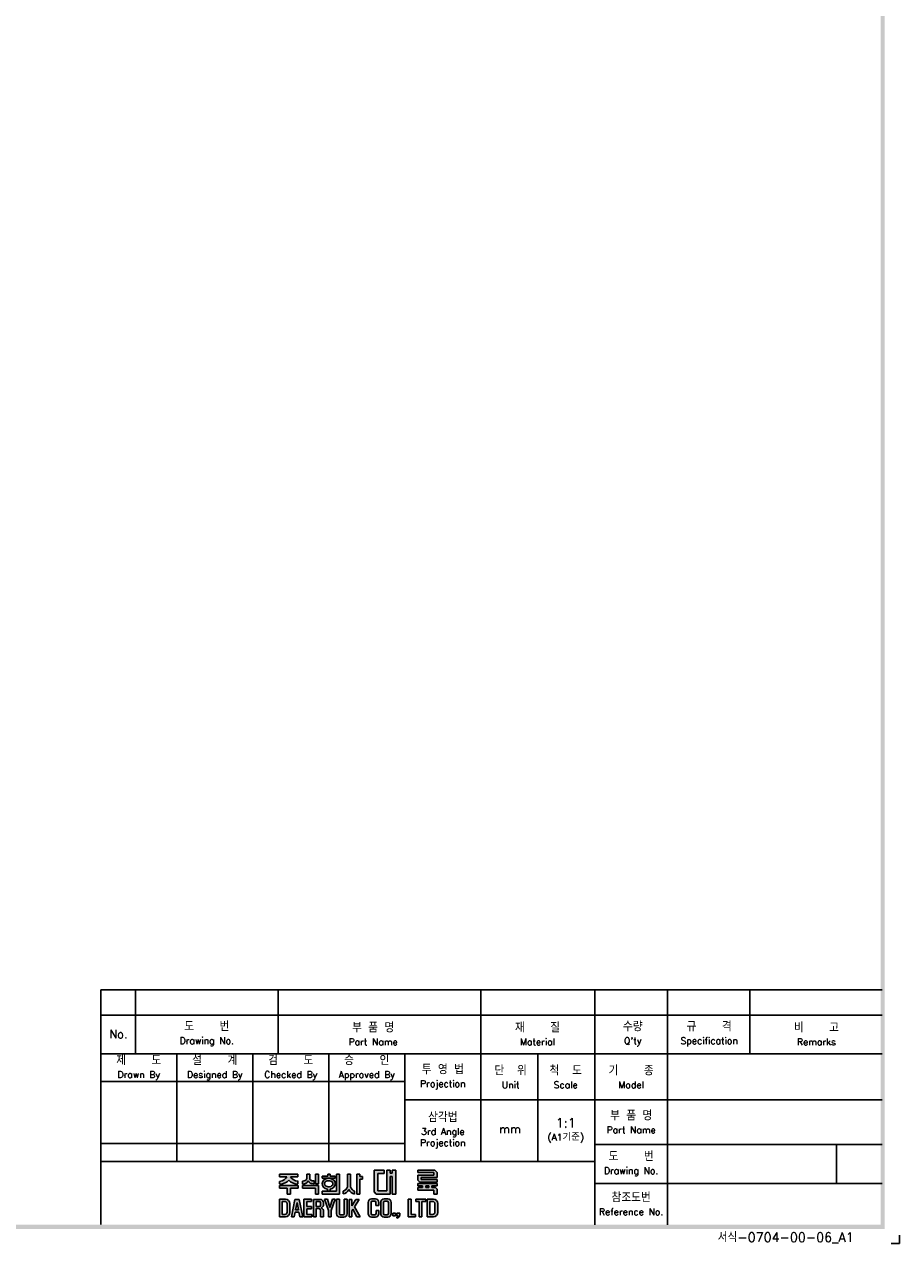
# Model space of a CAD drawing. Extents: x 1012 to 2710, y -907 to 1751.
# Tile 16 of 19: x 2254 to 2668, y 589 to 1167. Entities that reach past the tile are written whole.
import ezdxf

# ---------------------------------------------------------------- set-up
doc = ezdxf.new("R2010")
doc.units = 0
doc.header["$LTSCALE"] = 3
doc.header["$MEASUREMENT"] = 0
for name, color, linetype in [('di', 3, 'CONTINUOUS'), ('dimtaxt', 3, 'CONTINUOUS'), ('dwg', 7, 'CONTINUOUS')]:
    doc.layers.add(name, color=color, linetype=linetype)
doc.styles.get("Standard").update_dxf_attribs({"font": 'romans.shx', "height": 4, "bigfont": 'ghs.shx'})

# ---------------------------------------------------------------- blocks, each defined once
blk = doc.blocks.new('도면서식 A1')
at = {"layer": 'di', "insert": (780.92, -2.61), "char_height": 2.2, "width": 38.8706, "attachment_point": 4}
blk.add_mtext('서식-0704-00-06_A1', dxfattribs=at)
blk = doc.blocks.new('대륙')
at = {"layer": 'dimtaxt'}
h = blk.add_hatch(color=256, dxfattribs=at)
edge = h.paths.add_edge_path()
edge.add_line((51.99, 12.18), (47.65, 12.18))
edge.add_line((47.65, 12.18), (47.65, 11.59))
edge.add_line((47.65, 11.59), (49.36, 11.59))
edge.add_ellipse((47.48, 11.55), major_axis=(1.89, 0.39), ratio=0.576936, start_angle=268.0794, end_angle=342.4305, ccw=False)
edge.add_line((47.64, 10.44), (47.64, 9.87))
edge.add_ellipse((47.59, 11.36), major_axis=(2.46, 0), ratio=0.608939, start_angle=-88.7913, end_angle=-24.3158)
edge.add_ellipse((52.06, 11.36), major_axis=(-2.46, 0), ratio=0.608939, start_angle=384.3158, end_angle=448.3061)
edge.add_line((51.99, 9.87), (51.99, 10.51))
edge.add_ellipse((52.11, 11.62), major_axis=(-1.91, 0.31), ratio=0.577613, start_angle=17.5125, end_angle=91.8636, ccw=False)
edge.add_line((50.24, 11.59), (51.99, 11.59))
edge.add_line((51.99, 11.59), (51.99, 12.18))
h.paths.add_polyline_path([(52, 9.48), (47.64, 9.48), (47.64, 8.87), (49.46, 8.87), (49.46, 7.49), (50.19, 7.49), (50.19, 8.88), (52, 8.88)])
edge = h.paths.add_edge_path()
edge.add_arc((55.25, 11.18), 0.45, 180, 220.7047, ccw=False)
edge.add_line((54.8, 11.18), (54.8, 12.18))
edge.add_line((54.8, 12.18), (54.06, 12.18))
edge.add_line((54.06, 12.18), (54.06, 11.18))
edge.add_arc((53.61, 11.18), 0.45, 319.2953, 360, ccw=False)
edge.add_spline(control_points=[(53.95, 10.89), (53.94, 10.88), (53.93, 10.87), (53.83, 10.76), (53.7, 10.68), (53.03, 10.51)], knot_values=[3.761053, 3.761053, 3.761053, 3.761053, 3.807132, 3.807132, 4.298097, 4.298097, 4.298097, 4.298097], degree=3, periodic=0)
edge.add_line((53.03, 10.51), (53.03, 9.85))
edge.add_spline(control_points=[(53.03, 9.85), (53.05, 9.85), (53.06, 9.85), (53.74, 9.96), (53.94, 10.08), (54.15, 10.22), (54.2, 10.3), (54.43, 10.6)], knot_values=[3.495949, 3.495949, 3.495949, 3.495949, 3.524444, 3.524444, 4.06832, 4.06832, 4.379503, 4.379503, 4.379503, 4.379503], degree=3, periodic=0)
edge.add_spline(control_points=[(54.43, 10.6), (54.65, 10.3), (54.71, 10.22), (54.92, 10.08), (55.12, 9.96), (55.75, 9.88), (55.78, 9.87), (55.8, 9.86)], knot_values=[3.495949, 3.495949, 3.495949, 3.495949, 3.807132, 3.807132, 4.351008, 4.351008, 4.402945, 4.402945, 4.402945, 4.402945], degree=3, periodic=0)
edge.add_line((55.8, 9.86), (55.8, 10.59))
edge.add_spline(control_points=[(55.8, 10.59), (55.78, 10.59), (55.76, 10.6), (55.19, 10.66), (55.03, 10.75), (54.92, 10.87), (54.91, 10.88), (54.91, 10.89)], knot_values=[3.761053, 3.761053, 3.761053, 3.761053, 3.81299, 3.81299, 4.356866, 4.356866, 4.402945, 4.402945, 4.402945, 4.402945], degree=3, periodic=0)
h.paths.add_polyline_path([(56.82, 9.48), (53.03, 9.48), (53.03, 8.87), (56.1, 8.87), (56.1, 7.49), (56.82, 7.49)])
h.paths.add_polyline_path([(56.82, 12.19), (56.1, 12.19), (56.1, 9.87), (56.82, 9.87)])
h.paths.add_polyline_path([(60.76, 11.76), (59.58, 11.76), (59.58, 12.19), (59.05, 12.19), (59.05, 11.76), (57.74, 11.76), (57.74, 11.21), (60.76, 11.21)])
edge = h.paths.add_edge_path()
edge.add_ellipse((59.26, 9.92), major_axis=(-1.56, 0), ratio=0.830145, start_angle=101.7462, end_angle=265.4383)
edge.add_line((59.38, 11.21), (59.13, 11.21))
edge.add_ellipse((59.26, 9.92), major_axis=(1.56, 0), ratio=0.830145, start_angle=94.5617, end_angle=259.6787)
edge.add_line((58.98, 8.65), (58.98, 8.2))
edge.add_line((58.98, 8.2), (59.58, 8.2))
edge.add_line((59.58, 8.2), (59.58, 8.65))
edge = h.paths.add_edge_path(flags=16)
edge.add_spline(control_points=[(60.26, 9.92), (60.26, 10.03), (60.22, 10.15), (60.06, 10.37), (59.93, 10.48), (59.59, 10.63), (59.39, 10.66), (58.99, 10.64), (58.8, 10.59), (58.5, 10.41), (58.39, 10.3), (58.27, 10.07), (58.25, 9.96), (58.28, 9.73), (58.34, 9.62), (58.54, 9.4), (58.69, 9.3), (59.06, 9.19), (59.26, 9.17), (59.65, 9.23), (59.83, 9.31), (60.09, 9.5), (60.18, 9.62), (60.25, 9.8), (60.26, 9.86), (60.26, 9.92)], knot_values=[0, 0, 0, 0, 0.543876, 0.543876, 1.087752, 1.087752, 1.631628, 1.631628, 2.175504, 2.175504, 2.71938, 2.71938, 3.263256, 3.263256, 3.807132, 3.807132, 4.351008, 4.351008, 4.894884, 4.894884, 5.43876, 5.43876, 5.982636, 5.982636, 6.283185, 6.283185, 6.283185, 6.283185], degree=3, periodic=0)
for points in [[(61.83, 12.19), (61.11, 12.19), (61.11, 8.2), (57.74, 8.2), (57.74, 7.47), (61.11, 7.47), (61.83, 7.47)], [(70.89, 12.38), (72.38, 12.38), (72.38, 13.12), (70.01, 13.12), (70.01, 8), (70.53, 7.49), (73.84, 7.49), (73.84, 11.66), (74.29, 11.66), (74.29, 7.49), (75.14, 7.49), (75.14, 13.12), (74.29, 13.12), (74.29, 12.42), (73.84, 12.42), (73.84, 13.12), (73.01, 13.12), (73.01, 8.23), (70.89, 8.23)]]:
    blk.add_hatch(color=256, dxfattribs=at).paths.add_polyline_path(points)
h = blk.add_hatch(color=256, dxfattribs=at)
edge = h.paths.add_edge_path()
edge.add_line((64.41, 12.18), (63.7, 12.18))
edge.add_line((63.7, 12.18), (63.7, 9.23))
edge.add_ellipse((62.86, 9.12), major_axis=(0.66, 0.841), ratio=0.672815, start_angle=218.7862, end_angle=304.0863, ccw=False)
edge.add_line((62.7, 8.19), (62.7, 7.51))
edge.add_ellipse((63.11, 8.54), major_axis=(0.964, 0.919), ratio=0.540942, start_angle=220.7961, end_angle=301.7505)
edge.add_ellipse((64.93, 8.53), major_axis=(-0.866, 0.919), ratio=0.569913, start_angle=58.7442, end_angle=145.288)
edge.add_line((65.35, 7.49), (65.35, 8.17))
edge.add_ellipse((65.18, 9.26), major_axis=(-0.67, 1.07), ratio=0.576723, start_angle=74.3826, end_angle=142.9847, ccw=False)
edge.add_line((64.41, 9.18), (64.41, 12.18))
h.paths.add_polyline_path([(66.65, 10.99), (67.26, 10.99), (67.26, 11.63), (66.64, 11.63), (66.64, 12.18), (65.92, 12.18), (65.92, 7.49), (66.65, 7.49)])
h = blk.add_hatch(color=256, dxfattribs=at)
h.paths.add_polyline_path([(84.17, 12.56), (84.17, 11.99), (80.38, 11.99), (80.38, 10.74), (80.81, 10.32), (84.92, 10.32), (84.92, 10.92), (81.19, 10.92), (81.19, 11.44), (84.92, 11.44), (84.92, 12.6), (84.39, 13.12), (80.36, 13.12), (80.36, 12.56)])
h.paths.add_polyline_path([(83.7, 9.41), (84.92, 9.41), (84.92, 9.97), (80.36, 9.97), (80.36, 9.41), (81.48, 9.41), (81.48, 9.04), (80.35, 9.04), (80.35, 8.42), (84.18, 8.42), (84.18, 7.49), (84.92, 7.49), (84.92, 8.64), (84.52, 9.04), (83.7, 9.04)])
h.paths.add_polyline_path([(83, 9.41), (82.23, 9.41), (82.23, 9.04), (83, 9.04)], flags=17)
h = blk.add_hatch(color=256, dxfattribs=at)
h.paths.add_polyline_path([(47.58, 6.25), (47.58, 2.12), (49.06, 2.12, 0.414214), (50.06, 3.12), (50.06, 5.25, 0.414214), (49.06, 6.25)])
h.paths.add_polyline_path([(48.9, 5.73, -0.414214), (49.4, 5.23), (49.4, 3.16, -0.414214), (48.9, 2.66), (48.23, 2.66), (48.23, 5.73)], flags=16)
h.paths.add_polyline_path([(50.42, 2.11), (51.1, 2.11), (51.31, 3.17), (52.21, 3.17), (52.42, 2.11), (53.1, 2.11), (52.25, 6.23), (51.27, 6.23)])
h.paths.add_polyline_path([(51.77, 5.49), (52.09, 3.74), (51.43, 3.74)], flags=16)
h.paths.add_polyline_path([(53.4, 2.11), (55.25, 2.11), (55.25, 2.66), (54.07, 2.66), (54.07, 3.99), (55.15, 3.99), (55.15, 4.52), (54.06, 4.52), (54.06, 5.7), (55.21, 5.7), (55.21, 6.25), (53.4, 6.25)])
h.paths.add_polyline_path([(55.67, 2.12), (56.33, 2.12), (56.33, 4.05), (56.93, 4.05, -0.414214), (57.33, 3.65), (57.33, 2.12), (58.02, 2.12), (58.02, 3.65, 0.276846), (57.45, 4.24, 0.25864), (58.02, 4.77), (58.02, 5.43, 0.414214), (57.22, 6.23), (55.67, 6.23)])
h.paths.add_polyline_path([(56.33, 5.71), (57.04, 5.71, -0.414214), (57.34, 5.41), (57.34, 4.86, -0.414214), (57.04, 4.56), (56.33, 4.56)], flags=16)
h.paths.add_polyline_path([(59.2, 3.57), (59.2, 2.11), (59.85, 2.11), (59.85, 3.58), (60.8, 6.24), (60.13, 6.24), (59.53, 4.27), (58.97, 6.24), (58.28, 6.24)])
h.paths.add_polyline_path([(61.13, 2.78, 0.414214), (61.88, 2.03), (62.85, 2.03, 0.414214), (63.6, 2.78), (63.6, 6.24), (62.93, 6.24), (62.93, 2.84, -0.414214), (62.68, 2.59), (62.07, 2.59, -0.414214), (61.82, 2.84), (61.82, 6.24), (61.13, 6.24)])
h.paths.add_polyline_path([(64.11, 2.12), (64.77, 2.12), (64.77, 3.42), (64.98, 3.87), (65.9, 2.12), (66.68, 2.12), (65.38, 4.46), (66.48, 6.23), (65.69, 6.23), (64.76, 4.66), (64.76, 6.23), (64.11, 6.23)])
h.paths.add_polyline_path([(68.62, 2.84, 0.414214), (69.42, 2.04), (70.32, 2.04, 0.414214), (71.12, 2.84), (71.12, 3.62), (70.47, 3.62), (70.47, 2.85, -0.414214), (70.17, 2.55), (69.58, 2.55, -0.414214), (69.28, 2.85), (69.28, 5.49, -0.414214), (69.58, 5.79), (70.16, 5.79, -0.414214), (70.46, 5.49), (70.46, 4.76), (71.12, 4.76), (71.12, 5.52, 0.414214), (70.32, 6.32), (69.42, 6.32, 0.414214), (68.62, 5.52)])
h.paths.add_polyline_path([(71.57, 2.84, 0.414214), (72.37, 2.04), (73.25, 2.04, 0.414214), (74.05, 2.84), (74.05, 5.52, 0.414214), (73.25, 6.32), (72.37, 6.32, 0.414214), (71.57, 5.52)])
h.paths.add_polyline_path([(72.23, 5.5, -0.414214), (72.53, 5.8), (73.09, 5.8, -0.414214), (73.39, 5.5), (73.39, 2.85, -0.414214), (73.09, 2.55), (72.53, 2.55, -0.414214), (72.23, 2.85)], flags=16)
h.paths.add_polyline_path([(74.42, 2.34), (75.05, 2.34), (75.05, 2.98), (74.42, 2.98)])
h.paths.add_polyline_path([(75.76, 2.34, -0.316213), (75.39, 2.07), (75.39, 1.77, 0.409412), (76.08, 2.47), (76.08, 2.98), (75.39, 2.98), (75.39, 2.34)])
h.paths.add_polyline_path([(78.08, 2.12), (79.79, 2.12), (79.79, 2.67), (78.75, 2.67), (78.75, 6.24), (78.08, 6.24)])
h.paths.add_polyline_path([(80.68, 2.12), (81.35, 2.12), (81.35, 5.7), (82.27, 5.7), (82.27, 6.24), (79.92, 6.24), (79.92, 5.7), (80.68, 5.7)])
h.paths.add_polyline_path([(82.59, 2.13), (84.07, 2.13, 0.414214), (85.07, 3.13), (85.07, 5.24, 0.414214), (84.07, 6.24), (82.59, 6.24)])
h.paths.add_polyline_path([(83.24, 5.73), (83.9, 5.73, -0.414214), (84.4, 5.23), (84.4, 3.15, -0.414214), (83.9, 2.65), (83.24, 2.65)], flags=16)
for p, q in [((47.65, 12.18), (51.99, 12.18)), ((47.65, 12.18), (47.65, 11.59)), ((47.65, 11.59), (49.36, 11.59)), ((51.99, 11.59), (50.24, 11.59)), ((51.99, 12.18), (51.99, 11.59)), ((54.06, 12.18), (54.8, 12.18)), ((54.06, 12.18), (54.06, 11.18)), ((54.8, 12.18), (54.8, 11.18)), ((56.82, 12.19), (56.1, 12.19)), ((56.1, 12.19), (56.1, 9.87)), ((56.82, 12.19), (56.82, 9.87)), ((57.74, 11.76), (59.05, 11.76)), ((57.74, 11.21), (57.74, 11.76)), ((59.05, 11.76), (59.05, 12.19)), ((59.05, 12.19), (59.58, 12.19)), ((59.58, 12.19), (59.58, 11.76)), ((59.58, 11.76), (60.76, 11.76)), ((60.76, 11.76), (60.76, 11.21)), ((61.11, 12.19), (61.11, 8.2)), ((61.83, 12.19), (61.11, 12.19)), ((61.83, 7.47), (61.83, 12.19)), ((63.7, 12.18), (64.41, 12.18)), ((63.7, 12.18), (63.7, 9.23)), ((64.41, 12.18), (64.41, 9.18)), ((65.92, 7.49), (65.92, 12.18)), ((65.92, 12.18), (66.64, 12.18)), ((66.64, 12.18), (66.64, 11.63)), ((66.64, 11.63), (67.26, 11.63)), ((67.26, 11.63), (67.26, 10.99)), ((70.01, 13.12), (70.01, 8)), ((70.01, 13.12), (72.38, 13.12)), ((70.89, 12.38), (70.89, 8.23)), ((70.89, 12.38), (72.38, 12.38)), ((72.38, 13.12), (72.38, 12.38)), ((73.01, 13.12), (73.01, 8.23)), ((73.01, 13.12), (73.84, 13.12)), ((73.84, 13.12), (73.84, 12.42)), ((73.84, 12.42), (74.29, 12.42)), ((73.84, 11.66), (73.84, 7.49)), ((73.84, 11.66), (74.29, 11.66)), ((74.29, 13.12), (75.14, 13.12)), ((74.29, 13.12), (74.29, 12.42)), ((74.29, 11.66), (74.29, 7.49)), ((75.14, 13.12), (75.14, 7.49)), ((80.36, 13.12), (84.39, 13.12)), ((80.36, 12.56), (80.36, 13.12)), ((80.36, 12.56), (84.17, 12.56)), ((80.38, 11.99), (84.17, 11.99)), ((80.38, 11.99), (80.38, 10.74)), ((84.17, 12.56), (84.17, 11.99)), ((84.92, 12.6), (84.39, 13.12)), ((84.92, 12.6), (84.92, 11.44)), ((47.64, 10.44), (47.64, 9.87)), ((47.64, 9.48), (52, 9.48)), ((47.64, 8.87), (47.64, 9.48)), ((49.46, 8.87), (47.64, 8.87)), ((49.46, 7.49), (49.46, 8.87)), ((50.19, 8.88), (50.19, 7.49)), ((52, 8.88), (50.19, 8.88)), ((51.99, 10.51), (51.99, 9.87)), ((52, 9.48), (52, 8.88)), ((53.03, 9.85), (53.03, 10.51)), ((53.03, 9.48), (56.82, 9.48)), ((53.03, 8.87), (53.03, 9.48)), ((56.1, 8.87), (53.03, 8.87)), ((55.8, 9.86), (55.8, 10.59)), ((56.82, 9.87), (56.1, 9.87)), ((56.1, 7.49), (56.1, 8.87)), ((56.82, 9.48), (56.82, 7.49)), ((60.76, 11.21), (57.74, 11.21)), ((66.65, 10.99), (66.65, 7.49)), ((67.26, 10.99), (66.65, 10.99)), ((80.35, 9.04), (81.48, 9.04)), ((80.35, 9.04), (80.35, 8.42)), ((80.36, 9.97), (84.92, 9.97)), ((80.36, 9.97), (80.36, 9.41)), ((80.36, 9.41), (81.48, 9.41)), ((80.81, 10.32), (80.38, 10.74)), ((80.81, 10.32), (84.92, 10.32)), ((81.19, 11.44), (84.92, 11.44)), ((81.19, 11.44), (81.19, 10.92)), ((81.19, 10.92), (84.92, 10.92)), ((81.48, 9.41), (81.48, 9.04)), ((82.23, 9.41), (83, 9.41)), ((82.23, 9.41), (82.23, 9.04)), ((82.23, 9.04), (83, 9.04)), ((83, 9.41), (83, 9.04)), ((83.7, 9.41), (84.92, 9.41)), ((83.7, 9.41), (83.7, 9.04)), ((83.7, 9.04), (84.52, 9.04)), ((84.92, 8.64), (84.52, 9.04)), ((84.92, 10.92), (84.92, 10.32)), ((84.92, 9.97), (84.92, 9.41)), ((47.58, 6.25), (47.58, 2.12)), ((47.58, 6.25), (49.06, 6.25)), ((50.19, 7.49), (49.46, 7.49)), ((51.27, 6.23), (50.42, 2.11)), ((52.25, 6.23), (51.27, 6.23)), ((53.1, 2.11), (52.25, 6.23)), ((55.21, 6.25), (53.4, 6.25)), ((53.4, 6.25), (53.4, 2.11)), ((55.21, 5.7), (55.21, 6.25)), ((55.67, 6.23), (55.67, 2.12)), ((57.22, 6.23), (55.67, 6.23)), ((56.82, 7.49), (56.1, 7.49)), ((57.74, 8.2), (61.11, 8.2)), ((57.74, 7.47), (57.74, 8.2)), ((61.11, 7.47), (57.74, 7.47)), ((58.97, 6.24), (58.28, 6.24)), ((58.28, 6.24), (59.2, 3.57)), ((59.53, 4.27), (58.97, 6.24)), ((58.98, 8.2), (58.98, 8.65)), ((60.13, 6.24), (59.53, 4.27)), ((59.58, 8.65), (59.58, 8.2)), ((59.85, 3.58), (60.8, 6.24)), ((60.8, 6.24), (60.13, 6.24)), ((61.11, 7.47), (61.83, 7.47)), ((61.13, 6.24), (61.13, 2.78)), ((61.82, 6.24), (61.13, 6.24)), ((61.82, 2.84), (61.82, 6.24)), ((62.7, 7.51), (62.7, 8.19)), ((62.93, 2.84), (62.93, 6.24)), ((62.93, 6.24), (63.6, 6.24)), ((63.6, 6.24), (63.6, 2.78)), ((64.11, 2.12), (64.11, 6.23)), ((64.11, 6.23), (64.76, 6.23)), ((64.76, 4.66), (65.69, 6.23)), ((64.76, 6.23), (64.76, 4.66)), ((65.35, 7.49), (65.35, 8.17)), ((66.48, 6.23), (65.38, 4.46)), ((65.69, 6.23), (66.48, 6.23)), ((66.65, 7.49), (65.92, 7.49)), ((70.32, 6.32), (69.42, 6.32)), ((70.16, 5.79), (69.58, 5.79)), ((70.53, 7.49), (70.01, 8)), ((73.84, 7.49), (70.53, 7.49)), ((73.01, 8.23), (70.89, 8.23)), ((73.25, 6.32), (72.37, 6.32)), ((73.09, 5.8), (72.53, 5.8)), ((75.14, 7.49), (74.29, 7.49)), ((78.08, 6.24), (78.08, 2.12)), ((78.75, 6.24), (78.08, 6.24)), ((78.75, 2.67), (78.75, 6.24)), ((82.27, 6.24), (79.92, 6.24)), ((79.92, 6.24), (79.92, 5.7)), ((80.35, 8.42), (84.18, 8.42)), ((82.27, 5.7), (82.27, 6.24)), ((82.59, 6.24), (82.59, 2.13)), ((84.07, 6.24), (82.59, 6.24)), ((84.18, 8.42), (84.18, 7.49)), ((84.92, 7.49), (84.18, 7.49)), ((84.92, 8.64), (84.92, 7.49)), ((48.23, 5.73), (48.23, 2.66)), ((48.9, 5.73), (48.23, 5.73)), ((49.4, 3.16), (49.4, 5.23)), ((50.06, 5.25), (50.06, 3.12)), ((51.1, 2.11), (51.31, 3.17)), ((51.31, 3.17), (52.21, 3.17)), ((51.77, 5.49), (51.43, 3.74)), ((51.43, 3.74), (52.09, 3.74)), ((52.09, 3.74), (51.77, 5.49)), ((52.21, 3.17), (52.42, 2.11)), ((54.06, 5.7), (55.21, 5.7)), ((54.06, 4.52), (54.06, 5.7)), ((55.15, 4.52), (54.06, 4.52)), ((54.07, 3.99), (55.15, 3.99)), ((54.07, 2.66), (54.07, 3.99)), ((55.15, 3.99), (55.15, 4.52)), ((56.33, 5.71), (56.33, 4.56)), ((57.04, 5.71), (56.33, 5.71)), ((56.33, 4.56), (57.04, 4.56)), ((56.33, 2.12), (56.33, 4.05)), ((56.33, 4.05), (56.93, 4.05)), ((57.33, 3.65), (57.33, 2.12)), ((57.34, 4.86), (57.34, 5.41)), ((58.02, 4.77), (58.02, 5.43)), ((58.02, 2.12), (58.02, 3.65)), ((59.2, 3.57), (59.2, 2.11)), ((59.85, 2.11), (59.85, 3.58)), ((64.98, 3.87), (64.77, 3.42)), ((64.77, 3.42), (64.77, 2.12)), ((65.9, 2.12), (64.98, 3.87)), ((65.38, 4.46), (66.68, 2.12)), ((68.62, 2.84), (68.62, 5.52)), ((69.28, 5.49), (69.28, 2.85)), ((70.46, 4.76), (70.46, 5.49)), ((71.12, 4.76), (70.46, 4.76)), ((70.47, 3.62), (70.47, 2.85)), ((71.12, 3.62), (70.47, 3.62)), ((71.12, 5.52), (71.12, 4.76)), ((71.12, 2.84), (71.12, 3.62)), ((71.57, 2.84), (71.57, 5.52)), ((72.23, 5.5), (72.23, 2.85)), ((73.39, 2.85), (73.39, 5.5)), ((74.05, 5.52), (74.05, 2.84)), ((74.42, 2.98), (74.42, 2.34)), ((75.05, 2.98), (74.42, 2.98)), ((75.05, 2.98), (75.05, 2.34)), ((75.39, 2.98), (75.39, 2.34)), ((76.08, 2.98), (75.39, 2.98)), ((76.08, 2.98), (76.08, 2.47)), ((79.92, 5.7), (80.68, 5.7)), ((80.68, 5.7), (80.68, 2.12)), ((81.35, 2.12), (81.35, 5.7)), ((81.35, 5.7), (82.27, 5.7)), ((83.24, 2.65), (83.24, 5.73)), ((83.24, 5.73), (83.9, 5.73)), ((84.4, 3.15), (84.4, 5.23)), ((85.07, 3.13), (85.07, 5.24)), ((47.58, 2.12), (49.06, 2.12)), ((48.23, 2.66), (48.9, 2.66)), ((50.42, 2.11), (51.1, 2.11)), ((52.42, 2.11), (53.1, 2.11)), ((53.4, 2.11), (55.25, 2.11)), ((55.25, 2.66), (54.07, 2.66)), ((55.25, 2.11), (55.25, 2.66)), ((55.67, 2.12), (56.33, 2.12)), ((57.33, 2.12), (58.02, 2.12)), ((59.2, 2.11), (59.85, 2.11)), ((62.85, 2.03), (61.88, 2.03)), ((62.68, 2.59), (62.07, 2.59)), ((64.77, 2.12), (64.11, 2.12)), ((66.68, 2.12), (65.9, 2.12)), ((70.32, 2.04), (69.42, 2.04)), ((70.17, 2.55), (69.58, 2.55)), ((73.25, 2.04), (72.37, 2.04)), ((73.09, 2.55), (72.53, 2.55)), ((75.05, 2.34), (74.42, 2.34)), ((75.76, 2.34), (75.39, 2.34)), ((75.39, 2.07), (75.39, 1.77)), ((78.08, 2.12), (79.79, 2.12)), ((79.79, 2.67), (78.75, 2.67)), ((79.79, 2.12), (79.79, 2.67)), ((80.68, 2.12), (81.35, 2.12)), ((82.59, 2.13), (84.07, 2.13)), ((83.9, 2.65), (83.24, 2.65))]:
    blk.add_line(p, q, dxfattribs=at)
for centre, radius, start, end in [((53.61, 11.18), 0.45, 319.2953, 360), ((55.25, 11.18), 0.45, 180, 220.7047), ((49.06, 5.25), 1, 0, 90), ((57.22, 5.43), 0.8, 0, 90), ((69.42, 5.52), 0.8, 90, 180), ((69.58, 5.49), 0.3, 90, 180), ((70.16, 5.49), 0.3, 0, 90), ((70.32, 5.52), 0.8, 0, 90), ((72.37, 5.52), 0.8, 90, 180), ((72.53, 5.5), 0.3, 90, 180), ((73.09, 5.5), 0.3, 0, 90), ((73.25, 5.52), 0.8, 0, 90), ((84.07, 5.24), 1, 0, 90), ((48.9, 5.23), 0.5, 0, 90), ((48.9, 3.16), 0.5, 270, 0), ((49.06, 3.12), 1, 270, 0), ((57.22, 4.85), 0.8, 270, 270), ((56.93, 3.65), 0.4, 0, 90), ((57.04, 5.41), 0.3, 0, 90), ((57.04, 4.86), 0.3, 270, 0), ((57.26, 5.02), 0.8, 283.6828, 341.6876), ((57.24, 3.47), 0.8, 12.921, 74.819), ((83.9, 5.23), 0.5, 0, 90), ((83.9, 3.15), 0.5, 270, 0), ((84.07, 3.13), 1, 270, 0), ((61.88, 2.78), 0.75, 180, 270), ((62.07, 2.84), 0.25, 180, 270), ((62.68, 2.84), 0.25, 270, 0), ((62.85, 2.78), 0.75, 270, 0), ((69.42, 2.84), 0.8, 180, 270), ((69.58, 2.85), 0.3, 180, 270), ((70.17, 2.85), 0.3, 270, 0), ((70.32, 2.84), 0.8, 270, 0), ((72.37, 2.84), 0.8, 180, 270), ((72.53, 2.85), 0.3, 180, 270), ((73.09, 2.85), 0.3, 270, 0), ((73.25, 2.84), 0.8, 270, 0), ((75.38, 2.47), 0.7, 270.9408, 0), ((75.38, 2.47), 0.4, 271.6466, 341.8371)]:
    blk.add_arc(centre, radius, start, end, dxfattribs=at)
for centre, major_axis, ratio, start_param, end_param in [((47.48, 11.55), (1.89, 0.39), 0.576936, 4.678869, 5.97654), ((47.59, 11.36), (-2.46, 0), 0.608939, 1.591893, 2.717202), ((59.26, 9.92), (1.56, 0), 0.830145, 1.650413, 4.532248), ((59.26, 9.92), (-1.56, 0), 0.830145, 1.775806, 4.632772), ((62.86, 9.12), (0.66, 0.841), 0.672815, 3.81854, 5.307307), ((63.11, 8.54), (0.964, 0.919), 0.540942, 3.853619, 5.26654)]:
    blk.add_ellipse(centre, major_axis=major_axis, ratio=ratio, start_param=start_param, end_param=end_param, dxfattribs=at)
at = {"layer": 'dimtaxt', "extrusion": (0, 0, -1)}
for centre, major_axis, ratio, start_param, end_param in [((52.11, 11.62), (-1.91, 0.31), 0.577613, 4.679864, 5.977535), ((52.06, 11.36), (-2.46, 0), 0.608939, -1.541231, -0.42439), ((65.18, 9.26), (-0.67, 1.07), 0.576723, 3.787632, 4.984965), ((64.93, 8.53), (-0.866, 0.919), 0.569913, 3.747431, 5.257905)]:
    blk.add_ellipse(centre, major_axis=major_axis, ratio=ratio, start_param=start_param, end_param=end_param, dxfattribs=at)
at = {"layer": 'dimtaxt'}
for points, knots in [([(53.95, 10.89), (53.94, 10.88), (53.93, 10.87), (53.83, 10.76), (53.7, 10.68), (53.03, 10.51)], [3.7610527, 3.7610527, 3.7610527, 3.7610527, 3.8071317, 3.8071317, 4.2980967, 4.2980967, 4.2980967, 4.2980967]), ([(54.43, 10.6), (54.2, 10.3), (54.15, 10.22), (53.94, 10.08), (53.74, 9.96), (53.06, 9.85), (53.05, 9.85), (53.03, 9.85)], [3.4959493, 3.4959493, 3.4959493, 3.4959493, 3.8071317, 3.8071317, 4.3510077, 4.3510077, 4.3795026, 4.3795026, 4.3795026, 4.3795026]), ([(54.43, 10.6), (54.65, 10.3), (54.71, 10.22), (54.92, 10.08), (55.12, 9.96), (55.75, 9.88), (55.78, 9.87), (55.8, 9.86)], [3.4959493, 3.4959493, 3.4959493, 3.4959493, 3.8071317, 3.8071317, 4.3510077, 4.3510077, 4.4029453, 4.4029453, 4.4029453, 4.4029453]), ([(54.91, 10.89), (54.91, 10.88), (54.92, 10.87), (55.03, 10.75), (55.19, 10.66), (55.76, 10.6), (55.78, 10.59), (55.8, 10.59)], [3.7610527, 3.7610527, 3.7610527, 3.7610527, 3.8071317, 3.8071317, 4.3510077, 4.3510077, 4.4029453, 4.4029453, 4.4029453, 4.4029453]), ([(60.26, 9.92), (60.26, 10.03), (60.22, 10.15), (60.06, 10.37), (59.93, 10.48), (59.59, 10.63), (59.39, 10.66), (58.99, 10.64), (58.8, 10.59), (58.5, 10.41), (58.39, 10.3), (58.27, 10.07), (58.25, 9.96), (58.28, 9.73), (58.34, 9.62), (58.54, 9.4), (58.69, 9.3), (59.06, 9.19), (59.26, 9.17), (59.65, 9.23), (59.83, 9.31), (60.09, 9.5), (60.18, 9.62), (60.25, 9.8), (60.26, 9.86), (60.26, 9.92)], [0, 0, 0, 0, 0.543876, 0.543876, 1.087752, 1.087752, 1.631628, 1.631628, 2.175504, 2.175504, 2.71938, 2.71938, 3.263256, 3.263256, 3.807132, 3.807132, 4.351008, 4.351008, 4.894884, 4.894884, 5.43876, 5.43876, 5.982636, 5.982636, 6.283185, 6.283185, 6.283185, 6.283185])]:
    blk.add_open_spline(points, degree=3, knots=knots, dxfattribs=at)

msp = doc.modelspace()

# ---------------------------------------------------------------- linework, layer by layer
at = {"layer": 'di'}
for p in [(2664.255, 589.23), (2668.255, 593.23)]:
    msp.add_line(p, (2668.255, 589.23), dxfattribs=at)
at = {"layer": 'dimtaxt'}
for p, q in [((2659.926, 709.438), (2289.926, 709.438)), ((2289.926, 709.438), (2289.926, 598.23)), ((2306.371, 679.398), (2306.371, 709.398)), ((2373.926, 679.438), (2373.926, 709.438)), ((2469.926, 679.438), (2469.926, 709.438)), ((2523.926, 679.438), (2523.926, 709.438)), ((2558.308, 679.438), (2558.308, 709.438)), ((2597.39, 679.438), (2597.39, 709.438)), ((2659.926, 697.438), (2289.926, 697.438)), ((2325.926, 628.192), (2325.926, 679.106)), ((2361.926, 628.192), (2361.926, 679.106)), ((2397.926, 628.192), (2397.926, 679.106)), ((2433.926, 628.192), (2433.926, 679.106)), ((2469.926, 628.192), (2469.926, 679.106)), ((2496.926, 628.192), (2496.926, 679.106)), ((2523.926, 598.157), (2523.926, 679.106)), ((2558.308, 598.157), (2558.308, 679.106)), ((2433.926, 666.055), (2290.009, 666.055)), ((2659.926, 657.38), (2433.926, 657.38)), ((2433.926, 636.642), (2290.053, 636.642)), ((2659.926, 636.164), (2523.926, 636.164)), ((2638.308, 617.686), (2638.308, 636.164)), ((2523.926, 628.192), (2289.926, 628.192)), ((2659.926, 617.686), (2523.926, 617.686))]:
    msp.add_line(p, q, dxfattribs=at)
at = {"layer": 'dwg'}
msp.add_line((2659.926, 679.106), (2289.926, 679.106), dxfattribs=at)
for points in [[(2661.255, 1744.23), (2659.255, 1742.23), (2661.255, 596.23), (2659.255, 598.23)], [(2290.255, 679.406), (2290.255, 678.806), (2659.426, 679.406), (2659.426, 678.806)], [(2661.255, 596.23), (2659.255, 598.23), (1029.255, 596.23), (1031.255, 598.23)]]:
    msp.add_trace(points, dxfattribs=at)

# ---------------------------------------------------------------- block references
at = {"layer": 'di', "xscale": 2, "yscale": 2, "zscale": 2}
msp.add_blockref('대륙', (2279.357, 597.733), dxfattribs=at)
at = {"layer": 'dwg', "xscale": 2, "yscale": 2, "zscale": 2}
msp.add_blockref('도면서식 A1', (1020.255, 597.23), dxfattribs=at)

# ---------------------------------------------------------------- texts
at = {"layer": 'di', "attachment_point": 5}
for s, insert, char_height, width in [('{\\H1.1x;도    번\\P\\H0.72727x;Drawing No.}', (2340.148, 688.504), 4, 67.55507), ('{\\H1.1x;부 품 명\\P\\H0.72727x;Part Name}', (2418.926, 688.438), 4, 90), ('{\\H1.1x;재    질\\P\\H0.72727x;Material}', (2496.769, 688.438), 4, 55.08198), ("{\\H1.1x;수량\\P\\H0.72727x;Q'ty}", (2541.868, 688.438), 4, 18.91802), ('{\\H1.1x;규    격\\P\\H0.72727x;Specification}', (2578.078, 688.438), 4, 54), ('{\\H1.1x;비    고\\P\\H0.72727x;Remarks}', (2628.878, 688.438), 4, 78), ('No.', (2298.313, 688.504), 4, 16.11621), ('{\\H1.1x;제    도\\P\\H0.72727x;Drawn By}', (2307.926, 672.43), 4, 36), ('{\\H1.1x;설    계}\\P{\\H0.8x;Designed By}', (2343.926, 672.43), 4, 36), ('{\\H1.1x;검    도\\P\\H0.72727x;Checked By}', (2379.926, 672.43), 4, 36), ('승    인\\P{\\H0.72727x;Approved By}', (2415.926, 672.43), 4.4, 36), ('투 영 법\\P{\\H0.72727x;Projection}', (2451.926, 668.093), 4.4, 36), ('{\\H1.1x;단  위}\\P{\\H0.8x;Unit}', (2484.043, 668.093), 4, 32), ('{\\H1.1x;척  도\\P\\H0.72727x;Scale}', (2510.123, 668.093), 4, 32), ('기    종\\P{\\H0.72727x;Model}', (2541.117, 668.093), 4.4, 34.38248), ('부 품 명\\P{\\H0.72727x;Part Name}', (2541.117, 646.772), 4.4, 34.38248), ('{\\H1.1x;삼각법\\H0.45455x;\\P\\H1.6x;3rd Angle\\PProjection}', (2451.926, 642.786), 4, 36), ('도    번\\P{\\H0.72727x;Drawing No.}', (2541.117, 626.925), 4.4, 34.38248), ('참조도번\\P{\\H0.72727x;Reference No.}', (2541.117, 607.958), 4.4, 34.38248)]:
    msp.add_mtext(s, dxfattribs=dict(at, insert=insert, char_height=char_height, width=width))
at = {"layer": 'dimtaxt'}
msp.add_text('mm', height=4, dxfattribs=at).set_placement((2478.6, 641.506))
at = {"layer": 'dimtaxt', "insert": (2510.123, 642.786), "char_height": 4.4, "width": 32, "attachment_point": 5}
msp.add_mtext('1:1\\P{\\H0.72727x;(A1기준)}', dxfattribs=at)

doc.saveas('drawing.dxf')
